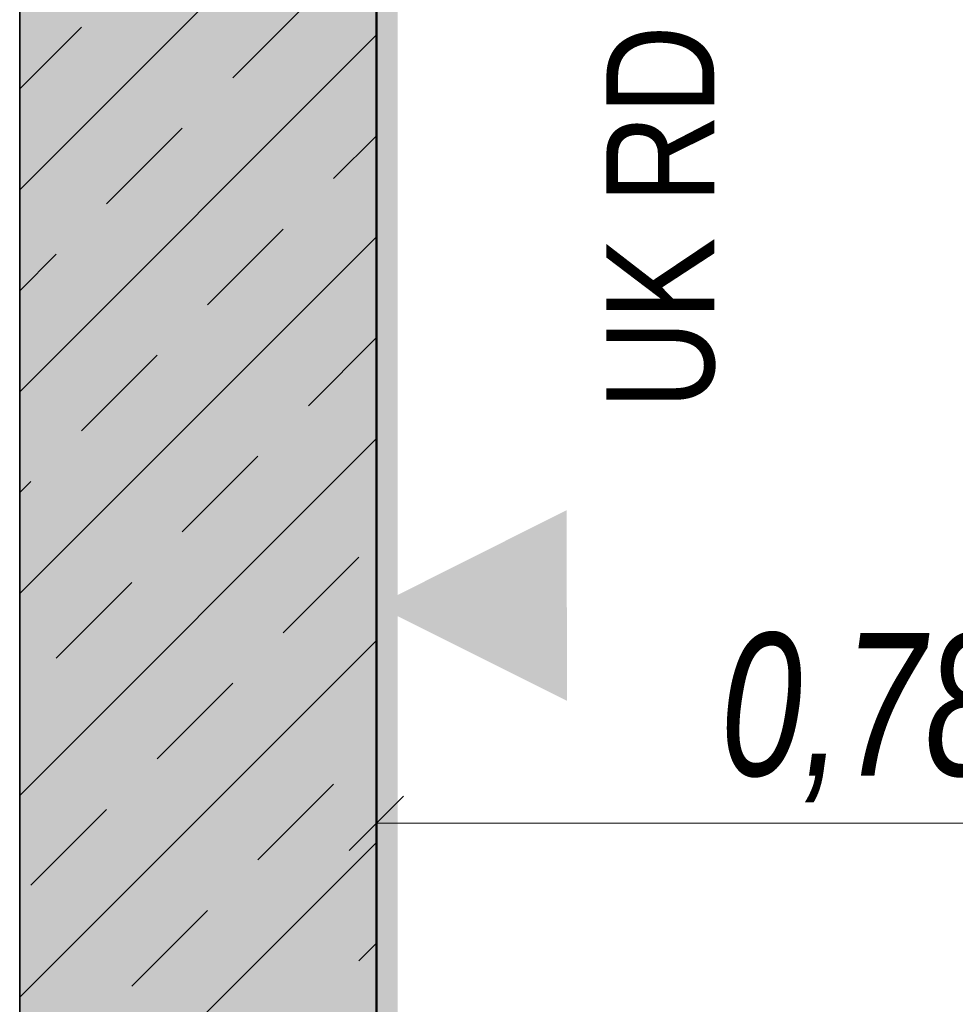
# Model space of a CAD drawing. Extents: x -620 to 300, y 62 to 1107.
# Tile 106 of 256: x -46 to -32, y 859 to 873. Entities that reach past the tile are written whole.
import ezdxf
from ezdxf.lldxf.tags import DXFTag

# ---------------------------------------------------------------- set-up
doc = ezdxf.new("R2010")
doc.units = 0
doc.layers.get('0').update_dxf_attribs({"lineweight": 35})
for name, color, linetype, lineweight, true_color in [('00_Beschriftung UZ', 3, 'Continuous', 13, 0x00ff00), ('30 -34 Innenwände- 1 tragend', 7, 'Continuous', 13, 0xdd0806), ('30 -35 Decken- 2.1 Treppen Innen 2D', 7, 'Continuous', 9, 0x599559), ('70 -75 Raumstempel- 1 Raumstempel', 1, 'Continuous', 50, 0xff0000), ('E_Aussparung Bemaßung', 5, 'Continuous', 9, 0x0000ff), ('iwb_Schraffur_Wand in Bauart BABW', 7, 'Continuous', 13, 0xac59ff), ('iwb_Sichtbeton', 2, 'Continuous', 50, 0xffff00), ('iwb_Sichtbeton-Shading', 2, 'Continuous', 50, 0xffff00)]:
    doc.layers.add(name, color=color, linetype=linetype, lineweight=lineweight, true_color=true_color)
doc.styles.get("Standard").update_dxf_attribs({"font": 'ARIALN.TTF'})
tags = doc.linetypes.add('grob-A06G9FRA8I', pattern=[14, 3, -8, 3]).pattern_tags.tags
tags[8:9] = [DXFTag(74, 4), DXFTag(75, 0), DXFTag(340, '0'), DXFTag(46, 0.0), DXFTag(50, 0.0), DXFTag(44, 0.0), DXFTag(45, 0.0)]
tags[6:7] = [DXFTag(74, 4), DXFTag(75, 0), DXFTag(340, '0'), DXFTag(46, 0.0), DXFTag(50, 0.0), DXFTag(44, 0.0), DXFTag(45, 0.0)]
tags[4:5] = [DXFTag(74, 4), DXFTag(75, 0), DXFTag(340, '0'), DXFTag(46, 0.0), DXFTag(50, 0.0), DXFTag(44, 0.0), DXFTag(45, 0.0)]

# ---------------------------------------------------------------- blocks, each defined once
blk = doc.blocks.new('Shading-A06G9FN58I', base_point=(42.225, 216.053))
at = {"layer": 'iwb_Sichtbeton-Shading', "color": 51, "true_color": 0xffff7f}
blk.add_solid([(-40.875, 988.053), (-40.275, 988.053), (-40.875, 829.253), (-40.275, 829.853)], dxfattribs=at)
blk = doc.blocks.new('Referenz-A06G9FRB8I')
at = {"layer": '00_Beschriftung UZ', "color": 0, "linetype": 'Continuous', "lineweight": 0, "ltscale": 0.13}
blk.add_solid([(-37.905, 863.571), (-40.575, 864.903), (-37.907, 866.242)], dxfattribs=at)
at = {"layer": '30 -34 Innenwände- 1 tragend', "color": 0, "linetype": 'Continuous', "ltscale": 0.13}
for p, q in [((-45.575, 994.553), (-45.575, 829.553)), ((-40.575, 994.553), (-40.575, 829.553))]:
    blk.add_line(p, q, dxfattribs=at)
at = {"layer": '30 -34 Innenwände- 1 tragend', "color": 0, "lineweight": 35}
for p, q in [((-45.575, 994.553), (-45.575, 829.553)), ((-40.575, 994.553), (-40.575, 829.553))]:
    blk.add_line(p, q, dxfattribs=at)
at = {"layer": '30 -34 Innenwände- 1 tragend', "color": 0, "lineweight": 9}
for p, q in [((-45.575, 870.729), (-40.575, 875.729)), ((-45.575, 870.729), (-40.575, 875.729)), ((-42.589, 872.3), (-41.529, 873.361)), ((-42.589, 872.3), (-41.529, 873.361)), ((-45.575, 872.143), (-44.711, 873.008)), ((-45.575, 872.143), (-44.711, 873.008)), ((-45.575, 867.9), (-40.575, 872.9)), ((-45.575, 867.9), (-40.575, 872.9)), ((-44.357, 870.533), (-43.296, 871.593)), ((-44.357, 870.533), (-43.296, 871.593)), ((-41.175, 870.886), (-40.575, 871.486)), ((-41.175, 870.886), (-40.575, 871.486)), ((-42.943, 869.119), (-41.882, 870.179)), ((-42.943, 869.119), (-41.882, 870.179)), ((-45.575, 865.072), (-40.575, 870.072)), ((-45.575, 865.072), (-40.575, 870.072)), ((-45.575, 869.314), (-45.064, 869.826)), ((-45.575, 869.314), (-45.064, 869.826)), ((-41.529, 867.704), (-40.575, 868.658)), ((-41.529, 867.704), (-40.575, 868.658)), ((-44.711, 867.351), (-43.65, 868.411)), ((-44.711, 867.351), (-43.65, 868.411)), ((-45.575, 862.243), (-40.575, 867.243)), ((-45.575, 862.243), (-40.575, 867.243)), ((-43.296, 865.937), (-42.236, 866.997)), ((-43.296, 865.937), (-42.236, 866.997)), ((-45.575, 866.486), (-45.418, 866.644)), ((-45.575, 866.486), (-45.418, 866.644)), ((-41.882, 864.522), (-40.822, 865.583)), ((-41.882, 864.522), (-40.822, 865.583)), ((-45.064, 864.169), (-44.004, 865.229)), ((-45.064, 864.169), (-44.004, 865.229)), ((-45.575, 859.415), (-40.575, 864.415)), ((-45.575, 859.415), (-40.575, 864.415)), ((-43.65, 862.755), (-42.589, 863.815)), ((-43.65, 862.755), (-42.589, 863.815)), ((-42.236, 861.34), (-41.175, 862.401)), ((-42.236, 861.34), (-41.175, 862.401)), ((-45.418, 860.987), (-44.357, 862.047)), ((-45.418, 860.987), (-44.357, 862.047)), ((-45.575, 856.586), (-40.575, 861.586)), ((-45.575, 856.586), (-40.575, 861.586)), ((-44.004, 859.573), (-42.943, 860.633)), ((-44.004, 859.573), (-42.943, 860.633)), ((-40.822, 859.926), (-40.575, 860.172)), ((-40.822, 859.926), (-40.575, 860.172))]:
    blk.add_line(p, q, dxfattribs=at)
at = {"layer": '30 -35 Decken- 2.1 Treppen Innen 2D', "color": 0, "linetype": 'grob-A06G9FRA8I', "ltscale": 0.13}
blk.add_line((-40.575, 877.353), (-40.575, 829.553), dxfattribs=at)
at = {"layer": '30 -35 Decken- 2.1 Treppen Innen 2D', "color": 0, "linetype": 'Continuous', "ltscale": 0.13}
blk.add_line((-40.575, 874.453), (-40.575, 829.553), dxfattribs=at)
at = {"layer": '70 -75 Raumstempel- 1 Raumstempel', "color": 0, "linetype": 'Continuous', "ltscale": 0.5}
blk.add_line((-40.575, 829.553), (-40.575, 988.053), dxfattribs=at)
at = {"layer": '00_Beschriftung UZ', "color": 0, "linetype": 'Continuous', "lineweight": 5, "ltscale": 0.13, "insert": (-37.351, 867.655), "char_height": 1.51033, "attachment_point": 1, "rotation": 90}
blk.add_mtext('{\\fArial Narrow;UK RD +8,73m/3,93m}', dxfattribs=at)
blk = doc.blocks.new('Referenz-A06G9FRD8I')
at = {"layer": 'iwb_Schraffur_Wand in Bauart BABW', "linetype": 'Continuous', "ltscale": 0.13}
blk.add_hatch(color=256, dxfattribs=at).paths.add_polyline_path([(-45.573, 824.553), (-45.573, 988.053), (-44.075, 988.053), (-44.075, 999.153), (-42.075, 999.153), (-42.075, 988.085), (-40.573, 988.085), (-40.573, 829.553), (-35.573, 829.553), (-35.573, 824.553)])
at = {"layer": 'iwb_Sichtbeton', "linetype": 'Continuous', "ltscale": 0.5}
blk.add_solid([(-40.875, 988.053), (-40.275, 988.053), (-40.875, 829.253), (-40.275, 829.853)], dxfattribs=at)
blk = doc.blocks.new('Maß-A06G9G0F8I')
at = {"color": 0, "linetype": 'ByBlock', "lineweight": -2, "ltscale": 0.13}
for p, q in [((-40.575, 862.453), (-40.575, 860.853)), ((-40.957, 861.471), (-40.194, 862.235)), ((-24.976, 861.853), (-40.575, 861.853))]:
    blk.add_line(p, q, dxfattribs=at)
at = {"color": 0, "linetype": 'ByBlock', "lineweight": -2, "ltscale": 0.13, "insert": (-35.753, 864.52), "char_height": 2, "attachment_point": 1}
blk.add_mtext('{\\W0.9;\\fArial Narrow|b0|i1;0,78 }', dxfattribs=at)

msp = doc.modelspace()

# ---------------------------------------------------------------- block references
at = {"color": 8, "lineweight": 25, "ltscale": 0.25, "true_color": 0x808080}
for name in ['Referenz-A06G9FRB8I', 'Referenz-A06G9FRD8I']:
    msp.add_blockref(name, (0, 0), dxfattribs=at)
msp.add_blockref('Shading-A06G9FN58I', (42.225, 216.053))
at = {"layer": 'E_Aussparung Bemaßung', "ltscale": 0.13}
msp.add_blockref('Maß-A06G9G0F8I', (0, 0), dxfattribs=at)

doc.saveas('drawing.dxf')
